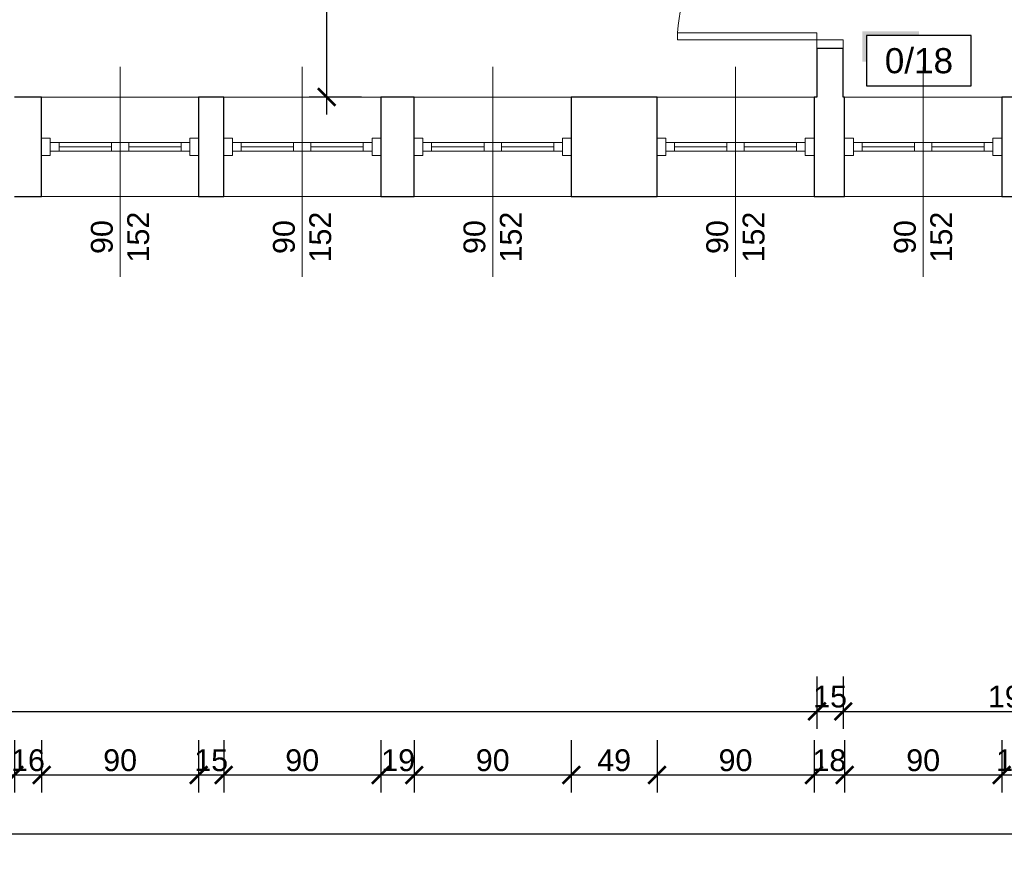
# Model space of a CAD drawing. Header units: millimetres. Extents: x 2709036 to 2756280, y 168165 to 192362.
# Tile 79 of 192: x 2715930 to 2716494, y 190326 to 190802. Entities that reach past the tile are written whole.
import ezdxf
from ezdxf.enums import TextEntityAlignment as Align

# ---------------------------------------------------------------- set-up
doc = ezdxf.new("R2010")
doc.units = ezdxf.units.MM
doc.header["$MEASUREMENT"] = 0
doc.linetypes.add('HIDDEN2', pattern=[4.7625, 3.175, -1.5875])
doc.layers.add('6 - OPISY', color=7, linetype='Continuous')
for name, color, linetype, lineweight in [('__MAZ_OPIS_STOLARKA', 7, 'Continuous', 0), ('__MAZ_SCHODY', 7, 'Continuous', 0), ('__MAZ_STOLARKA DRZWIOWA ISTN', 7, 'Continuous', 9), ('__MAZ_STOLARKA OKIENNA', 7, 'Continuous', 9), ('__MAZ_WYMIARY', 7, 'Continuous', 9), ('__MAZ_ŚCIANY ISTNIEJĄCE', 7, 'Continuous', 30)]:
    doc.layers.add(name, color=color, linetype=linetype, lineweight=lineweight)
doc.styles.add('Arial', font='arial.ttf')
doc.styles.add('Dimensions', font='arial.ttf')
doc.styles.get("Standard").update_dxf_attribs({"font": 'arial.ttf'})
doc.styles.add('styl1', font='arial.ttf')
doc.dimstyles.new('100', dxfattribs={"dimtxt": 10, "dimasz": 10, "dimexe": 18, "dimexo": 15, "dimgap": 9, "dimtad": 1, "dimdec": 1, "dimrnd": 0.5, "dimdsep": 46, "dimtxsty": 'Dimensions', "dimblk": 'ARCHTICK', "dimcen": 9, "dimdle": 10, "dimadec": 1, "dimazin": 2, "dimtfac": 1, "dimtdec": 4, "dimtofl": 0, "dimtmove": 2, "dimatfit": 3, "dimfxl": 1, "dimtolj": 1, "dimtzin": 0, "dimarcsym": 0})

# ---------------------------------------------------------------- blocks, each defined once
blk = doc.blocks.new('*U9')
at = {"ltscale": 10}
blk.add_hatch(color=256, dxfattribs=at).paths.add_polyline_path([(0, 26), (-25, 26), (-27, 26), (-27, 11.46), (-25, 11.46), (-25, 24), (0, 24)])
blk.add_lwpolyline([(-25, 0), (25, 0), (25, 24), (-25, 24)], close=True, dxfattribs=at)
at = {"layer": '6 - OPISY'}
for tag, p in [('NRPOM', (0, 6)), ('WYSPOM', (3.39, -15.66))]:
    blk.add_attdef(tag, text='', height=12, dxfattribs=at).set_placement(p, align=Align.CENTER)
blk = doc.blocks.new('_ArchTick')
at = {"color": 0, "linetype": 'ByBlock', "const_width": 0.15}
blk.add_lwpolyline([(-0.5, -0.5), (0.5, 0.5)], dxfattribs=at)
blk = doc.blocks.new('*D874')
at = {"layer": '__MAZ_WYMIARY', "color": 0, "lineweight": -2}
for p, q in [((2714190.68, 190355.69), (2714190.68, 190325.69)), ((2716989.68, 190355.69), (2716989.68, 190325.69)), ((2714180.68, 190335.69), (2716999.68, 190335.69))]:
    blk.add_line(p, q, dxfattribs=at)
at = {"layer": 'Defpoints', "color": 0, "lineweight": 30}
for p in [(2714190.68, 190701.08), (2716989.68, 190701.08), (2716989.68, 190335.69)]:
    blk.add_point(p, dxfattribs=at)
at = {"layer": '__MAZ_WYMIARY', "color": 0, "lineweight": -2, "xscale": 10, "yscale": 10, "zscale": 10, "rotation": 180}
blk.add_blockref('_ArchTick', (2714190.68, 190335.69), dxfattribs=at)
at = {"layer": '__MAZ_WYMIARY', "color": 0, "lineweight": -2, "xscale": 10, "yscale": 10, "zscale": 10}
blk.add_blockref('_ArchTick', (2716989.68, 190335.69), dxfattribs=at)
at = {"layer": '__MAZ_WYMIARY', "color": 0, "lineweight": 5, "insert": (2715590.18, 190344.08), "char_height": 12.5, "attachment_point": 5, "style": 'Arial'}
blk.add_mtext('\\A1;2799', dxfattribs=at)
blk = doc.blocks.new('*D893')
at = {"layer": '__MAZ_WYMIARY', "color": 0, "lineweight": -2}
for p, q in [((2716386.68, 190425.92), (2716386.68, 190395.92)), ((2716401.68, 190425.92), (2716401.68, 190395.92)), ((2716376.68, 190405.92), (2716411.68, 190405.92))]:
    blk.add_line(p, q, dxfattribs=at)
at = {"layer": 'Defpoints', "color": 0, "lineweight": 30}
for p in [(2716386.68, 190758.08), (2716401.68, 190758.08), (2716401.68, 190405.92)]:
    blk.add_point(p, dxfattribs=at)
at = {"layer": '__MAZ_WYMIARY', "color": 0, "lineweight": -2, "xscale": 10, "yscale": 10, "zscale": 10, "rotation": 180}
blk.add_blockref('_ArchTick', (2716386.68, 190405.92), dxfattribs=at)
at = {"layer": '__MAZ_WYMIARY', "color": 0, "lineweight": -2, "xscale": 10, "yscale": 10, "zscale": 10}
blk.add_blockref('_ArchTick', (2716401.68, 190405.92), dxfattribs=at)
at = {"layer": '__MAZ_WYMIARY', "color": 0, "lineweight": 5, "insert": (2716394.18, 190414.3), "char_height": 12.5, "attachment_point": 5, "style": 'Arial'}
blk.add_mtext('\\A1;15', dxfattribs=at)
blk = doc.blocks.new('*D894')
at = {"layer": '__MAZ_WYMIARY', "color": 0, "lineweight": -2}
for p, q in [((2716401.68, 190425.92), (2716401.68, 190395.92)), ((2716596.68, 190425.92), (2716596.68, 190395.92)), ((2716391.68, 190405.92), (2716606.68, 190405.92))]:
    blk.add_line(p, q, dxfattribs=at)
at = {"layer": 'Defpoints', "color": 0, "lineweight": 30}
for p in [(2716401.68, 190758.08), (2716596.68, 190758.08), (2716596.68, 190405.92)]:
    blk.add_point(p, dxfattribs=at)
at = {"layer": '__MAZ_WYMIARY', "color": 0, "lineweight": -2, "xscale": 10, "yscale": 10, "zscale": 10, "rotation": 180}
blk.add_blockref('_ArchTick', (2716401.68, 190405.92), dxfattribs=at)
at = {"layer": '__MAZ_WYMIARY', "color": 0, "lineweight": -2, "xscale": 10, "yscale": 10, "zscale": 10}
blk.add_blockref('_ArchTick', (2716596.68, 190405.92), dxfattribs=at)
at = {"layer": '__MAZ_WYMIARY', "color": 0, "lineweight": 5, "insert": (2716499.18, 190414.3), "char_height": 12.5, "attachment_point": 5, "style": 'Arial'}
blk.add_mtext('\\A1;195', dxfattribs=at)
blk = doc.blocks.new('*D910')
at = {"layer": '__MAZ_WYMIARY', "color": 0, "lineweight": -2}
for p, q in [((2715392.68, 190425.92), (2715392.68, 190395.92)), ((2716386.68, 190425.92), (2716386.68, 190395.92)), ((2715382.68, 190405.92), (2716396.68, 190405.92))]:
    blk.add_line(p, q, dxfattribs=at)
at = {"layer": 'Defpoints', "color": 0, "lineweight": 30}
for p in [(2715392.68, 190758.08), (2716386.68, 190758.08), (2716386.68, 190405.92)]:
    blk.add_point(p, dxfattribs=at)
at = {"layer": '__MAZ_WYMIARY', "color": 0, "lineweight": -2, "xscale": 10, "yscale": 10, "zscale": 10, "rotation": 180}
blk.add_blockref('_ArchTick', (2715392.68, 190405.92), dxfattribs=at)
at = {"layer": '__MAZ_WYMIARY', "color": 0, "lineweight": -2, "xscale": 10, "yscale": 10, "zscale": 10}
blk.add_blockref('_ArchTick', (2716386.68, 190405.92), dxfattribs=at)
at = {"layer": '__MAZ_WYMIARY', "color": 0, "lineweight": 5, "insert": (2715889.68, 190414.3), "char_height": 12.5, "attachment_point": 5, "style": 'Arial'}
blk.add_mtext('\\A1;994', dxfattribs=at)
blk = doc.blocks.new('*D933')
at = {"layer": '__MAZ_WYMIARY', "color": 0, "lineweight": -2}
for p, q in [((2715836.68, 190389.44), (2715836.68, 190359.44)), ((2715926.68, 190389.44), (2715926.68, 190359.44)), ((2715826.68, 190369.44), (2715936.68, 190369.44))]:
    blk.add_line(p, q, dxfattribs=at)
at = {"layer": 'Defpoints', "color": 0, "lineweight": 30}
for p in [(2715836.68, 190701.08), (2715926.68, 190701.08), (2715926.68, 190369.44)]:
    blk.add_point(p, dxfattribs=at)
at = {"layer": '__MAZ_WYMIARY', "color": 0, "lineweight": -2, "xscale": 10, "yscale": 10, "zscale": 10, "rotation": 180}
blk.add_blockref('_ArchTick', (2715836.68, 190369.44), dxfattribs=at)
at = {"layer": '__MAZ_WYMIARY', "color": 0, "lineweight": -2, "xscale": 10, "yscale": 10, "zscale": 10}
blk.add_blockref('_ArchTick', (2715926.68, 190369.44), dxfattribs=at)
at = {"layer": '__MAZ_WYMIARY', "color": 0, "lineweight": 5, "insert": (2715881.68, 190377.83), "char_height": 12.5, "attachment_point": 5, "style": 'Arial'}
blk.add_mtext('\\A1;90', dxfattribs=at)
blk = doc.blocks.new('*D934')
at = {"layer": '__MAZ_WYMIARY', "color": 0, "lineweight": -2}
for p, q in [((2715926.68, 190389.44), (2715926.68, 190359.44)), ((2715942.29, 190389.44), (2715942.29, 190359.44)), ((2715916.68, 190369.44), (2715952.29, 190369.44))]:
    blk.add_line(p, q, dxfattribs=at)
at = {"layer": 'Defpoints', "color": 0, "lineweight": 30}
for p in [(2715926.68, 190701.02), (2715942.29, 190701.08), (2715942.29, 190369.44)]:
    blk.add_point(p, dxfattribs=at)
at = {"layer": '__MAZ_WYMIARY', "color": 0, "lineweight": -2, "xscale": 10, "yscale": 10, "zscale": 10, "rotation": 180}
blk.add_blockref('_ArchTick', (2715926.68, 190369.44), dxfattribs=at)
at = {"layer": '__MAZ_WYMIARY', "color": 0, "lineweight": -2, "xscale": 10, "yscale": 10, "zscale": 10}
blk.add_blockref('_ArchTick', (2715942.29, 190369.44), dxfattribs=at)
at = {"layer": '__MAZ_WYMIARY', "color": 0, "lineweight": 5, "insert": (2715934.48, 190377.83), "char_height": 12.5, "attachment_point": 5, "style": 'Arial'}
blk.add_mtext('\\A1;16', dxfattribs=at)
blk = doc.blocks.new('*D935')
at = {"layer": '__MAZ_WYMIARY', "color": 0, "lineweight": -2}
for p, q in [((2715942.29, 190389.44), (2715942.29, 190359.44)), ((2716032.29, 190389.44), (2716032.29, 190359.44)), ((2715932.29, 190369.44), (2716042.29, 190369.44))]:
    blk.add_line(p, q, dxfattribs=at)
at = {"layer": 'Defpoints', "color": 0, "lineweight": 30}
for p in [(2715942.29, 190701.08), (2716032.29, 190701.08), (2716032.29, 190369.44)]:
    blk.add_point(p, dxfattribs=at)
at = {"layer": '__MAZ_WYMIARY', "color": 0, "lineweight": -2, "xscale": 10, "yscale": 10, "zscale": 10, "rotation": 180}
blk.add_blockref('_ArchTick', (2715942.29, 190369.44), dxfattribs=at)
at = {"layer": '__MAZ_WYMIARY', "color": 0, "lineweight": -2, "xscale": 10, "yscale": 10, "zscale": 10}
blk.add_blockref('_ArchTick', (2716032.29, 190369.44), dxfattribs=at)
at = {"layer": '__MAZ_WYMIARY', "color": 0, "lineweight": 5, "insert": (2715987.29, 190377.83), "char_height": 12.5, "attachment_point": 5, "style": 'Arial'}
blk.add_mtext('\\A1;90', dxfattribs=at)
blk = doc.blocks.new('*D936')
at = {"layer": '__MAZ_WYMIARY', "color": 0, "lineweight": -2}
for p, q in [((2716032.29, 190389.44), (2716032.29, 190359.44)), ((2716046.65, 190389.44), (2716046.65, 190359.44)), ((2716022.29, 190369.44), (2716056.65, 190369.44))]:
    blk.add_line(p, q, dxfattribs=at)
at = {"layer": 'Defpoints', "color": 0, "lineweight": 30}
for p in [(2716032.29, 190701.08), (2716046.65, 190701.08), (2716046.65, 190369.44)]:
    blk.add_point(p, dxfattribs=at)
at = {"layer": '__MAZ_WYMIARY', "color": 0, "lineweight": -2, "xscale": 10, "yscale": 10, "zscale": 10, "rotation": 180}
blk.add_blockref('_ArchTick', (2716032.29, 190369.44), dxfattribs=at)
at = {"layer": '__MAZ_WYMIARY', "color": 0, "lineweight": -2, "xscale": 10, "yscale": 10, "zscale": 10}
blk.add_blockref('_ArchTick', (2716046.65, 190369.44), dxfattribs=at)
at = {"layer": '__MAZ_WYMIARY', "color": 0, "lineweight": 5, "insert": (2716039.47, 190377.83), "char_height": 12.5, "attachment_point": 5, "style": 'Arial'}
blk.add_mtext('\\A1;15', dxfattribs=at)
blk = doc.blocks.new('*D937')
at = {"layer": '__MAZ_WYMIARY', "color": 0, "lineweight": -2}
for p, q in [((2716046.65, 190389.44), (2716046.65, 190359.44)), ((2716136.65, 190389.44), (2716136.65, 190359.44)), ((2716036.65, 190369.44), (2716146.65, 190369.44))]:
    blk.add_line(p, q, dxfattribs=at)
at = {"layer": 'Defpoints', "color": 0, "lineweight": 30}
for p in [(2716046.65, 190701.08), (2716136.65, 190701.08), (2716136.65, 190369.44)]:
    blk.add_point(p, dxfattribs=at)
at = {"layer": '__MAZ_WYMIARY', "color": 0, "lineweight": -2, "xscale": 10, "yscale": 10, "zscale": 10, "rotation": 180}
blk.add_blockref('_ArchTick', (2716046.65, 190369.44), dxfattribs=at)
at = {"layer": '__MAZ_WYMIARY', "color": 0, "lineweight": -2, "xscale": 10, "yscale": 10, "zscale": 10}
blk.add_blockref('_ArchTick', (2716136.65, 190369.44), dxfattribs=at)
at = {"layer": '__MAZ_WYMIARY', "color": 0, "lineweight": 5, "insert": (2716091.65, 190377.83), "char_height": 12.5, "attachment_point": 5, "style": 'Arial'}
blk.add_mtext('\\A1;90', dxfattribs=at)
blk = doc.blocks.new('*D938')
at = {"layer": '__MAZ_WYMIARY', "color": 0, "lineweight": -2}
for p, q in [((2716136.65, 190389.44), (2716136.65, 190359.44)), ((2716155.84, 190389.44), (2716155.84, 190359.44)), ((2716126.65, 190369.44), (2716165.84, 190369.44))]:
    blk.add_line(p, q, dxfattribs=at)
at = {"layer": 'Defpoints', "color": 0, "lineweight": 30}
for p in [(2716136.65, 190701.08), (2716155.84, 190701.08), (2716155.84, 190369.44)]:
    blk.add_point(p, dxfattribs=at)
at = {"layer": '__MAZ_WYMIARY', "color": 0, "lineweight": -2, "xscale": 10, "yscale": 10, "zscale": 10, "rotation": 180}
blk.add_blockref('_ArchTick', (2716136.65, 190369.44), dxfattribs=at)
at = {"layer": '__MAZ_WYMIARY', "color": 0, "lineweight": -2, "xscale": 10, "yscale": 10, "zscale": 10}
blk.add_blockref('_ArchTick', (2716155.84, 190369.44), dxfattribs=at)
at = {"layer": '__MAZ_WYMIARY', "color": 0, "lineweight": 5, "insert": (2716146.65, 190377.83), "char_height": 12.5, "attachment_point": 5, "style": 'Arial'}
blk.add_mtext('\\A1;19', dxfattribs=at)
blk = doc.blocks.new('*D939')
at = {"layer": '__MAZ_WYMIARY', "color": 0, "lineweight": -2}
for p, q in [((2716155.84, 190389.44), (2716155.84, 190359.44)), ((2716245.84, 190389.44), (2716245.84, 190359.44)), ((2716145.84, 190369.44), (2716255.84, 190369.44))]:
    blk.add_line(p, q, dxfattribs=at)
at = {"layer": 'Defpoints', "color": 0, "lineweight": 30}
for p in [(2716155.84, 190701.02), (2716245.84, 190701.08), (2716245.84, 190369.44)]:
    blk.add_point(p, dxfattribs=at)
at = {"layer": '__MAZ_WYMIARY', "color": 0, "lineweight": -2, "xscale": 10, "yscale": 10, "zscale": 10, "rotation": 180}
blk.add_blockref('_ArchTick', (2716155.84, 190369.44), dxfattribs=at)
at = {"layer": '__MAZ_WYMIARY', "color": 0, "lineweight": -2, "xscale": 10, "yscale": 10, "zscale": 10}
blk.add_blockref('_ArchTick', (2716245.84, 190369.44), dxfattribs=at)
at = {"layer": '__MAZ_WYMIARY', "color": 0, "lineweight": 5, "insert": (2716200.84, 190377.83), "char_height": 12.5, "attachment_point": 5, "style": 'Arial'}
blk.add_mtext('\\A1;90', dxfattribs=at)
blk = doc.blocks.new('*D940')
at = {"layer": '__MAZ_WYMIARY', "color": 0, "lineweight": -2}
for p, q in [((2716245.84, 190389.44), (2716245.84, 190359.44)), ((2716294.99, 190389.44), (2716294.99, 190359.44)), ((2716235.84, 190369.44), (2716304.99, 190369.44))]:
    blk.add_line(p, q, dxfattribs=at)
at = {"layer": 'Defpoints', "color": 0, "lineweight": 30}
for p in [(2716245.84, 190701.02), (2716294.99, 190701.08), (2716294.99, 190369.44)]:
    blk.add_point(p, dxfattribs=at)
at = {"layer": '__MAZ_WYMIARY', "color": 0, "lineweight": -2, "xscale": 10, "yscale": 10, "zscale": 10, "rotation": 180}
blk.add_blockref('_ArchTick', (2716245.84, 190369.44), dxfattribs=at)
at = {"layer": '__MAZ_WYMIARY', "color": 0, "lineweight": -2, "xscale": 10, "yscale": 10, "zscale": 10}
blk.add_blockref('_ArchTick', (2716294.99, 190369.44), dxfattribs=at)
at = {"layer": '__MAZ_WYMIARY', "color": 0, "lineweight": 5, "insert": (2716270.42, 190377.83), "char_height": 12.5, "attachment_point": 5, "style": 'Arial'}
blk.add_mtext('\\A1;49', dxfattribs=at)
blk = doc.blocks.new('*D941')
at = {"layer": '__MAZ_WYMIARY', "color": 0, "lineweight": -2}
for p, q in [((2716294.99, 190389.44), (2716294.99, 190359.44)), ((2716384.99, 190389.44), (2716384.99, 190359.44)), ((2716284.99, 190369.44), (2716394.99, 190369.44))]:
    blk.add_line(p, q, dxfattribs=at)
at = {"layer": 'Defpoints', "color": 0, "lineweight": 30}
for p in [(2716294.99, 190701.08), (2716384.99, 190701.08), (2716384.99, 190369.44)]:
    blk.add_point(p, dxfattribs=at)
at = {"layer": '__MAZ_WYMIARY', "color": 0, "lineweight": -2, "xscale": 10, "yscale": 10, "zscale": 10, "rotation": 180}
blk.add_blockref('_ArchTick', (2716294.99, 190369.44), dxfattribs=at)
at = {"layer": '__MAZ_WYMIARY', "color": 0, "lineweight": -2, "xscale": 10, "yscale": 10, "zscale": 10}
blk.add_blockref('_ArchTick', (2716384.99, 190369.44), dxfattribs=at)
at = {"layer": '__MAZ_WYMIARY', "color": 0, "lineweight": 5, "insert": (2716339.99, 190377.83), "char_height": 12.5, "attachment_point": 5, "style": 'Arial'}
blk.add_mtext('\\A1;90', dxfattribs=at)
blk = doc.blocks.new('*D942')
at = {"layer": '__MAZ_WYMIARY', "color": 0, "lineweight": -2}
for p, q in [((2716384.99, 190389.44), (2716384.99, 190359.44)), ((2716402.54, 190389.44), (2716402.54, 190359.44)), ((2716374.99, 190369.44), (2716412.54, 190369.44))]:
    blk.add_line(p, q, dxfattribs=at)
at = {"layer": 'Defpoints', "color": 0, "lineweight": 30}
for p in [(2716384.99, 190701.08), (2716402.54, 190701.08), (2716402.54, 190369.44)]:
    blk.add_point(p, dxfattribs=at)
at = {"layer": '__MAZ_WYMIARY', "color": 0, "lineweight": -2, "xscale": 10, "yscale": 10, "zscale": 10, "rotation": 180}
blk.add_blockref('_ArchTick', (2716384.99, 190369.44), dxfattribs=at)
at = {"layer": '__MAZ_WYMIARY', "color": 0, "lineweight": -2, "xscale": 10, "yscale": 10, "zscale": 10}
blk.add_blockref('_ArchTick', (2716402.54, 190369.44), dxfattribs=at)
at = {"layer": '__MAZ_WYMIARY', "color": 0, "lineweight": 5, "insert": (2716393.77, 190377.83), "char_height": 12.5, "attachment_point": 5, "style": 'Arial'}
blk.add_mtext('\\A1;18', dxfattribs=at)
blk = doc.blocks.new('*D943')
at = {"layer": '__MAZ_WYMIARY', "color": 0, "lineweight": -2}
for p, q in [((2716402.54, 190389.44), (2716402.54, 190359.44)), ((2716492.54, 190389.44), (2716492.54, 190359.44)), ((2716392.54, 190369.44), (2716502.54, 190369.44))]:
    blk.add_line(p, q, dxfattribs=at)
at = {"layer": 'Defpoints', "color": 0, "lineweight": 30}
for p in [(2716402.54, 190701.08), (2716492.54, 190701.08), (2716492.54, 190369.44)]:
    blk.add_point(p, dxfattribs=at)
at = {"layer": '__MAZ_WYMIARY', "color": 0, "lineweight": -2, "xscale": 10, "yscale": 10, "zscale": 10, "rotation": 180}
blk.add_blockref('_ArchTick', (2716402.54, 190369.44), dxfattribs=at)
at = {"layer": '__MAZ_WYMIARY', "color": 0, "lineweight": -2, "xscale": 10, "yscale": 10, "zscale": 10}
blk.add_blockref('_ArchTick', (2716492.54, 190369.44), dxfattribs=at)
at = {"layer": '__MAZ_WYMIARY', "color": 0, "lineweight": 5, "insert": (2716447.54, 190377.83), "char_height": 12.5, "attachment_point": 5, "style": 'Arial'}
blk.add_mtext('\\A1;90', dxfattribs=at)
blk = doc.blocks.new('*D944')
at = {"layer": '__MAZ_WYMIARY', "color": 0, "lineweight": -2}
for p, q in [((2716492.54, 190389.44), (2716492.54, 190359.44)), ((2716505.53, 190389.44), (2716505.53, 190359.44)), ((2716482.54, 190369.44), (2716515.53, 190369.44))]:
    blk.add_line(p, q, dxfattribs=at)
at = {"layer": 'Defpoints', "color": 0, "lineweight": 30}
for p in [(2716492.54, 190701.02), (2716505.53, 190701.02), (2716505.53, 190369.44)]:
    blk.add_point(p, dxfattribs=at)
at = {"layer": '__MAZ_WYMIARY', "color": 0, "lineweight": -2, "xscale": 10, "yscale": 10, "zscale": 10, "rotation": 180}
blk.add_blockref('_ArchTick', (2716492.54, 190369.44), dxfattribs=at)
at = {"layer": '__MAZ_WYMIARY', "color": 0, "lineweight": -2, "xscale": 10, "yscale": 10, "zscale": 10}
blk.add_blockref('_ArchTick', (2716505.53, 190369.44), dxfattribs=at)
at = {"layer": '__MAZ_WYMIARY', "color": 0, "lineweight": 5, "insert": (2716499.03, 190377.83), "char_height": 12.5, "attachment_point": 5, "style": 'Arial'}
blk.add_mtext('\\A1;13', dxfattribs=at)
blk = doc.blocks.new('*D1386')
at = {"layer": '__MAZ_WYMIARY', "color": 0, "lineweight": -2}
for p, q in [((2716105.6, 191056.08), (2716105.6, 190748.08)), ((2716125.6, 191046.08), (2716095.6, 191046.08)), ((2716125.6, 190758.08), (2716095.6, 190758.08))]:
    blk.add_line(p, q, dxfattribs=at)
at = {"layer": 'Defpoints', "color": 0, "lineweight": 30}
for p in [(2716386.68, 191046.08), (2716105.6, 190758.08), (2716386.68, 190758.08)]:
    blk.add_point(p, dxfattribs=at)
at = {"layer": '__MAZ_WYMIARY', "color": 0, "lineweight": -2, "xscale": 10, "yscale": 10, "zscale": 10}
for p, rotation in [((2716105.6, 191046.08), 90), ((2716105.6, 190758.08), 270)]:
    blk.add_blockref('_ArchTick', p, dxfattribs=dict(at, rotation=rotation))
at = {"layer": '__MAZ_WYMIARY', "color": 0, "lineweight": 5, "insert": (2716097.22, 190902.08), "char_height": 12.5, "attachment_point": 5, "rotation": 90, "style": 'Arial'}
blk.add_mtext('\\A1;288', dxfattribs=at)

msp = doc.modelspace()

# ---------------------------------------------------------------- linework, layer by layer
at = {"layer": '__MAZ_OPIS_STOLARKA', "color": 252}
for points in [[(2715987.29, 190655.07), (2715987.29, 190775.29)], [(2716091.65, 190655.07), (2716091.65, 190775.29)], [(2716200.84, 190655.07), (2716200.84, 190775.29)], [(2716339.99, 190655.07), (2716339.99, 190775.29)], [(2716447.54, 190655.07), (2716447.54, 190775.29)]]:
    msp.add_lwpolyline(points, dxfattribs=at)
at = {"layer": '__MAZ_SCHODY', "color": 252, "linetype": 'HIDDEN2', "lineweight": 5}
for p, q in [((2716032.29, 190758.08), (2715942.29, 190758.08)), ((2716136.65, 190758.08), (2716046.65, 190758.08)), ((2716245.84, 190758.08), (2716155.84, 190758.08)), ((2716384.99, 190758.08), (2716294.99, 190758.08)), ((2716492.54, 190758.08), (2716402.54, 190758.08)), ((2715942.29, 190701.08), (2716032.29, 190701.08)), ((2716046.65, 190701.08), (2716136.65, 190701.08)), ((2716155.84, 190701.08), (2716245.84, 190701.08)), ((2716294.99, 190701.08), (2716384.99, 190701.08)), ((2716402.54, 190701.08), (2716492.54, 190701.08))]:
    msp.add_line(p, q, dxfattribs=at)
at = {"layer": '__MAZ_STOLARKA DRZWIOWA ISTN', "color": 252, "linetype": 'Continuous'}
for points in [[(2716386.68, 190790.83), (2716386.68, 190794.83), (2716306.68, 190794.83), (2716306.68, 190790.83)], [(2716401.68, 190790.83), (2716401.68, 190785.83), (2716386.68, 190785.83), (2716386.68, 190790.83)]]:
    msp.add_lwpolyline(points, close=True, dxfattribs=at)
msp.add_arc((2716386.68, 190790.83), 80, 90, 180, dxfattribs=at)
at = {"layer": '__MAZ_STOLARKA OKIENNA', "color": 252, "linetype": 'Continuous'}
for p, q in [((2715942.29, 190758.08), (2716032.29, 190758.08)), ((2716046.65, 190758.08), (2716136.65, 190758.08)), ((2716155.84, 190758.08), (2716245.84, 190758.08)), ((2716294.99, 190758.08), (2716384.99, 190758.08)), ((2716402.54, 190758.08), (2716492.54, 190758.08)), ((2715952.29, 190727.08), (2715952.29, 190732.08)), ((2715952.29, 190729.58), (2715982.29, 190729.58)), ((2715982.29, 190727.08), (2715982.29, 190732.08)), ((2715992.29, 190727.08), (2715992.29, 190732.08)), ((2716022.29, 190729.58), (2715992.29, 190729.58)), ((2716022.29, 190727.08), (2716022.29, 190732.08)), ((2716056.65, 190727.08), (2716056.65, 190732.08)), ((2716056.65, 190729.58), (2716086.65, 190729.58)), ((2716086.65, 190727.08), (2716086.65, 190732.08)), ((2716096.65, 190727.08), (2716096.65, 190732.08)), ((2716126.65, 190729.58), (2716096.65, 190729.58)), ((2716126.65, 190727.08), (2716126.65, 190732.08)), ((2716165.84, 190727.08), (2716165.84, 190732.08)), ((2716165.84, 190729.58), (2716195.84, 190729.58)), ((2716195.84, 190727.08), (2716195.84, 190732.08)), ((2716205.84, 190727.08), (2716205.84, 190732.08)), ((2716235.84, 190729.58), (2716205.84, 190729.58)), ((2716235.84, 190727.08), (2716235.84, 190732.08)), ((2716304.99, 190727.08), (2716304.99, 190732.08)), ((2716304.99, 190729.58), (2716334.99, 190729.58)), ((2716334.99, 190727.08), (2716334.99, 190732.08)), ((2716344.99, 190727.08), (2716344.99, 190732.08)), ((2716374.99, 190729.58), (2716344.99, 190729.58)), ((2716374.99, 190727.08), (2716374.99, 190732.08)), ((2716412.54, 190727.08), (2716412.54, 190732.08)), ((2716412.54, 190729.58), (2716442.54, 190729.58)), ((2716442.54, 190727.08), (2716442.54, 190732.08)), ((2716452.54, 190727.08), (2716452.54, 190732.08)), ((2716482.54, 190729.58), (2716452.54, 190729.58)), ((2716482.54, 190727.08), (2716482.54, 190732.08)), ((2715942.29, 190701.08), (2716032.29, 190701.08)), ((2716046.65, 190701.08), (2716136.65, 190701.08)), ((2716155.84, 190701.08), (2716245.84, 190701.08)), ((2716294.99, 190701.08), (2716384.99, 190701.08)), ((2716402.54, 190701.08), (2716492.54, 190701.08))]:
    msp.add_line(p, q, dxfattribs=at)
for points in [[(2715947.29, 190734.58), (2715942.29, 190734.58), (2715942.29, 190724.58), (2715947.29, 190724.58)], [(2716027.29, 190734.58), (2716032.29, 190734.58), (2716032.29, 190724.58), (2716027.29, 190724.58)], [(2716051.65, 190734.58), (2716046.65, 190734.58), (2716046.65, 190724.58), (2716051.65, 190724.58)], [(2716131.65, 190734.58), (2716136.65, 190734.58), (2716136.65, 190724.58), (2716131.65, 190724.58)], [(2716160.84, 190734.58), (2716155.84, 190734.58), (2716155.84, 190724.58), (2716160.84, 190724.58)], [(2716240.84, 190734.58), (2716245.84, 190734.58), (2716245.84, 190724.58), (2716240.84, 190724.58)], [(2716299.99, 190734.58), (2716294.99, 190734.58), (2716294.99, 190724.58), (2716299.99, 190724.58)], [(2716379.99, 190734.58), (2716384.99, 190734.58), (2716384.99, 190724.58), (2716379.99, 190724.58)], [(2716407.54, 190734.58), (2716402.54, 190734.58), (2716402.54, 190724.58), (2716407.54, 190724.58)], [(2716487.54, 190734.58), (2716492.54, 190734.58), (2716492.54, 190724.58), (2716487.54, 190724.58)], [(2715947.29, 190727.08), (2715947.29, 190732.08), (2715987.29, 190732.08), (2715987.29, 190727.08)], [(2716027.29, 190727.08), (2716027.29, 190732.08), (2715987.29, 190732.08), (2715987.29, 190727.08)], [(2716051.65, 190727.08), (2716051.65, 190732.08), (2716091.65, 190732.08), (2716091.65, 190727.08)], [(2716131.65, 190727.08), (2716131.65, 190732.08), (2716091.65, 190732.08), (2716091.65, 190727.08)], [(2716160.84, 190727.08), (2716160.84, 190732.08), (2716200.84, 190732.08), (2716200.84, 190727.08)], [(2716240.84, 190727.08), (2716240.84, 190732.08), (2716200.84, 190732.08), (2716200.84, 190727.08)], [(2716299.99, 190727.08), (2716299.99, 190732.08), (2716339.99, 190732.08), (2716339.99, 190727.08)], [(2716379.99, 190727.08), (2716379.99, 190732.08), (2716339.99, 190732.08), (2716339.99, 190727.08)], [(2716407.54, 190727.08), (2716407.54, 190732.08), (2716447.54, 190732.08), (2716447.54, 190727.08)], [(2716487.54, 190727.08), (2716487.54, 190732.08), (2716447.54, 190732.08), (2716447.54, 190727.08)]]:
    msp.add_lwpolyline(points, close=True, dxfattribs=at)
at = {"layer": '__MAZ_ŚCIANY ISTNIEJĄCE', "color": 252, "ltscale": 15}
for p, q in [((2716401.68, 190785.83), (2716386.68, 190785.83)), ((2716386.68, 190785.83), (2716386.68, 190758.08)), ((2716401.68, 190758.08), (2716401.68, 190785.83)), ((2715942.29, 190758.08), (2715926.68, 190758.08)), ((2715942.29, 190701.08), (2715942.29, 190758.08)), ((2716032.29, 190758.08), (2716032.29, 190701.08)), ((2716046.65, 190758.08), (2716032.29, 190758.08)), ((2716046.65, 190701.08), (2716046.65, 190758.08)), ((2716136.65, 190758.08), (2716136.65, 190701.08)), ((2716155.84, 190758.08), (2716136.65, 190758.08)), ((2716155.84, 190701.08), (2716155.84, 190758.08)), ((2716245.84, 190758.08), (2716245.84, 190701.08)), ((2716294.99, 190758.08), (2716245.84, 190758.08)), ((2716294.99, 190701.08), (2716294.99, 190758.08)), ((2716384.99, 190758.08), (2716384.99, 190701.08)), ((2716386.68, 190758.08), (2716384.99, 190758.08)), ((2716402.54, 190758.08), (2716401.68, 190758.08)), ((2716402.54, 190701.08), (2716402.54, 190758.08)), ((2716492.54, 190758.08), (2716492.54, 190701.08)), ((2716505.53, 190758.08), (2716492.54, 190758.08)), ((2715926.68, 190701.08), (2715942.29, 190701.08)), ((2716032.29, 190701.08), (2716046.65, 190701.08)), ((2716136.65, 190701.08), (2716155.84, 190701.08)), ((2716245.84, 190701.08), (2716294.99, 190701.08)), ((2716384.99, 190701.08), (2716402.54, 190701.08)), ((2716492.54, 190701.08), (2716505.53, 190701.08))]:
    msp.add_line(p, q, dxfattribs=at)

# ---------------------------------------------------------------- block references
at = {"layer": '6 - OPISY', "color": 252, "xscale": 1.2, "yscale": 1.2, "zscale": 1.2}
msp.add_blockref('*U9', (2716445.11, 190764.5), dxfattribs=at).add_auto_attribs({'NRPOM': '0/18'})

# ---------------------------------------------------------------- texts
at = {"layer": '__MAZ_OPIS_STOLARKA', "color": 252, "char_height": 12.5, "width": 38.3096, "attachment_point": 5, "rotation": 90, "style": 'styl1'}
for insert in [(2715987.29, 190677.79), (2716091.65, 190677.79), (2716200.84, 190677.79), (2716339.99, 190677.79), (2716447.54, 190677.79)]:
    msp.add_mtext('90\\P152', dxfattribs=dict(at, insert=insert))

# ---------------------------------------------------------------- dimensions: what is measured, and where the dimension line sits
at = {"layer": '__MAZ_WYMIARY', "color": 252, "lineweight": 5}
dim = msp.add_linear_dim(base=(2716105.6, 190758.08), p1=(2716386.68, 191046.08), p2=(2716386.68, 190758.08), angle=90, dimstyle='100', override={"dimtxt": 12.5, "dimexe": 10, "dimgap": 2, "dimdec": 0, "dimtxsty": 'Arial', "dimtmove": 1, "dimfxl": 20, "dimfxlon": 1}, dxfattribs=at)
dim.commit()
dim.dimension.update_dxf_attribs({"geometry": '*D1386', "text_midpoint": (2716097.22, 190902.08)})
for base, p1, p2, picture, middle in [((2716386.68, 190405.92), (2715392.68, 190758.08), (2716386.68, 190758.08), '*D910', (2715889.68, 190414.3)), ((2716596.68, 190405.92), (2716401.68, 190758.08), (2716596.68, 190758.08), '*D894', (2716499.18, 190414.3)), ((2716989.68, 190335.69), (2714190.68, 190701.08), (2716989.68, 190701.08), '*D874', (2715590.18, 190344.08)), ((2715926.68, 190369.44), (2715836.68, 190701.08), (2715926.68, 190701.08), '*D933', (2715881.68, 190377.83)), ((2716032.29, 190369.44), (2715942.29, 190701.08), (2716032.29, 190701.08), '*D935', (2715987.29, 190377.83)), ((2716136.65, 190369.44), (2716046.65, 190701.08), (2716136.65, 190701.08), '*D937', (2716091.65, 190377.83)), ((2716245.84, 190369.44), (2716155.84, 190701.02), (2716245.84, 190701.08), '*D939', (2716200.84, 190377.83)), ((2716294.99, 190369.44), (2716245.84, 190701.02), (2716294.99, 190701.08), '*D940', (2716270.42, 190377.83)), ((2716384.99, 190369.44), (2716294.99, 190701.08), (2716384.99, 190701.08), '*D941', (2716339.99, 190377.83)), ((2716492.54, 190369.44), (2716402.54, 190701.08), (2716492.54, 190701.08), '*D943', (2716447.54, 190377.83))]:
    dim = msp.add_linear_dim(base=base, p1=p1, p2=p2, dimstyle='100', override={"dimtxt": 12.5, "dimexe": 10, "dimgap": 2, "dimdec": 0, "dimtxsty": 'Arial', "dimtmove": 1, "dimfxl": 20, "dimfxlon": 1}, dxfattribs=at)
    dim.commit()
    dim.dimension.update_dxf_attribs({"geometry": picture, "text_midpoint": middle})
for base, p1, p2, picture, middle in [((2716401.68, 190405.92), (2716386.68, 190758.08), (2716401.68, 190758.08), '*D893', (2716394.18, 190405.92)), ((2715942.29, 190369.44), (2715926.68, 190701.02), (2715942.29, 190701.08), '*D934', (2715934.48, 190369.44)), ((2716046.65, 190369.44), (2716032.29, 190701.08), (2716046.65, 190701.08), '*D936', (2716039.47, 190369.44)), ((2716155.84, 190369.44), (2716136.65, 190701.08), (2716155.84, 190701.08), '*D938', (2716146.65, 190369.44)), ((2716402.54, 190369.44), (2716384.99, 190701.08), (2716402.54, 190701.08), '*D942', (2716393.77, 190369.44)), ((2716505.53, 190369.44), (2716492.54, 190701.02), (2716505.53, 190701.02), '*D944', (2716499.03, 190369.44))]:
    dim = msp.add_linear_dim(base=base, p1=p1, p2=p2, dimstyle='100', override={"dimtxt": 12.5, "dimexe": 10, "dimgap": 2, "dimdec": 0, "dimtxsty": 'Arial', "dimtmove": 1, "dimfxl": 20, "dimfxlon": 1}, dxfattribs=at)
    dim.commit()
    dim.dimension.update_dxf_attribs({"geometry": picture, "text_midpoint": middle, "dimtype": 160})

doc.saveas('drawing.dxf')
